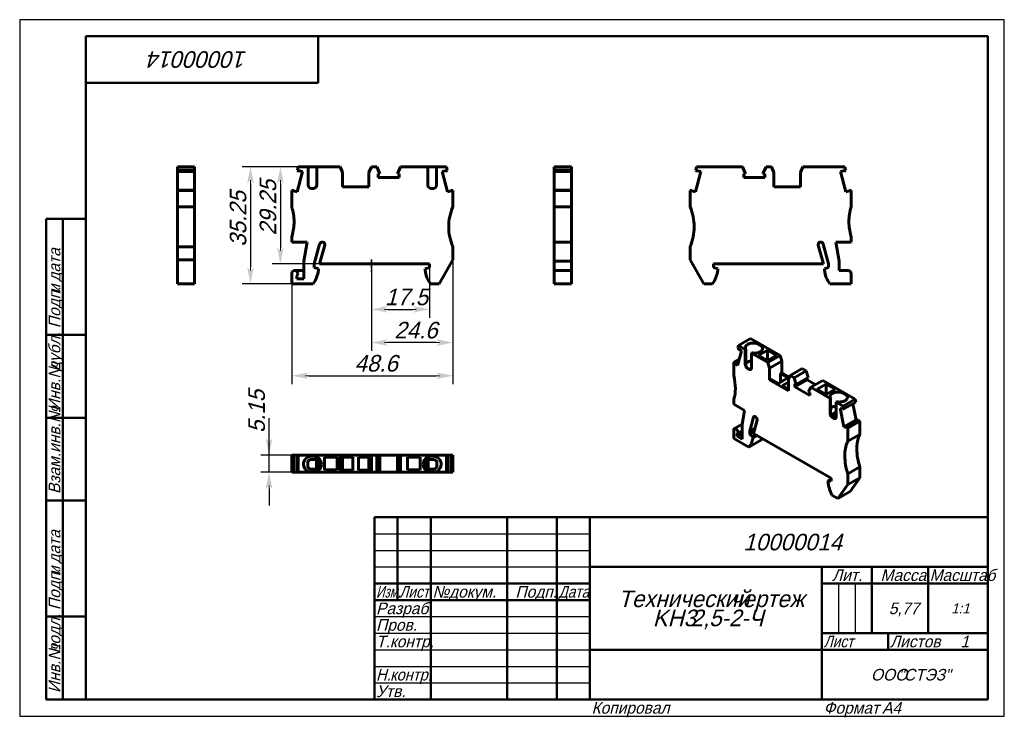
# Model space of a CAD drawing. Header units: millimetres. Extents: x 0 to 297, y 0 to 210.
import ezdxf

# ---------------------------------------------------------------- set-up
doc = ezdxf.new("R2010")
doc.units = ezdxf.units.MM
doc.linetypes.add('CENTER_per1_scale0.085039', pattern=[4.32, 2.7, -0.54, 0.54, -0.54])
doc.styles.add('TextStyle_1', font='T-FLEX Type A.TTF', dxfattribs={"oblique": 15, "height": 5})
doc.styles.add('TextStyle_2', font='T-FLEX Type A.TTF', dxfattribs={"oblique": 15, "height": 3.5})
doc.styles.add('TextStyle_3', font='T-FLEX Type A.TTF', dxfattribs={"width": 0.744064, "oblique": 15, "height": 3.5})
doc.styles.add('TextStyle_4', font='T-FLEX Type A.TTF', dxfattribs={"width": 0.883061, "oblique": 15, "height": 3.5})
doc.styles.add('TextStyle_5', font='T-FLEX Type A.TTF', dxfattribs={"width": 0.94413, "oblique": 15, "height": 3.5})
doc.styles.add('TextStyle_6', font='T-FLEX Type A.TTF', dxfattribs={"width": 0.98844, "oblique": 15, "height": 3.5})
doc.styles.add('TextStyle_7', font='T-FLEX Type A.TTF', dxfattribs={"oblique": 15, "height": 5})
doc.styles.add('TextStyle_8', font='T-FLEX Type A.TTF', dxfattribs={"oblique": 15, "height": 3})
doc.styles.add('TextStyle_9', font='T-FLEX Type A.TTF', dxfattribs={"oblique": 15, "height": 3.5})
doc.dimstyles.new('DIM_ST_1', dxfattribs={"dimtxt": 5, "dimasz": 5, "dimexe": 2.5, "dimexo": 0, "dimtad": 1, "dimrnd": 0.01, "dimdsep": 46, "dimtxsty": 'TextStyle_1', "dimblk": 'Arrow_3_C7_Status', "dimcen": 0.09, "dimclrd": 7, "dimclre": 7, "dimclrt": 7, "dimazin": 0, "dimtfac": 1, "dimtdec": 0, "dimtmove": 0, "dimatfit": 0, "dimldrblk": 'NONE', "dimfxl": 1, "dimtvp": 1, "dimtolj": 1, "dimarcsym": 0})
doc.dimstyles.new('DIM_ST_2', dxfattribs={"dimtxt": 5, "dimasz": 5, "dimexe": 2.5, "dimexo": 0, "dimtad": 1, "dimrnd": 0.01, "dimdsep": 46, "dimtxsty": 'TextStyle_1', "dimblk": 'Arrow_3_C7_Status', "dimcen": 0.09, "dimclrd": 7, "dimclre": 7, "dimclrt": 7, "dimazin": 0, "dimtfac": 1, "dimtdec": 0, "dimtmove": 0, "dimatfit": 0, "dimldrblk": 'NONE', "dimfxl": 1, "dimtvp": 1, "dimtolj": 1, "dimarcsym": 0})
doc.dimstyles.new('DIM_ST_3', dxfattribs={"dimtxt": 5, "dimasz": 5, "dimexe": 2.5, "dimexo": 0, "dimtad": 1, "dimrnd": 0.01, "dimdsep": 46, "dimtxsty": 'TextStyle_1', "dimblk": 'Arrow_3_C7_Status', "dimcen": 0.09, "dimclrd": 7, "dimclre": 7, "dimclrt": 7, "dimazin": 0, "dimtfac": 1, "dimtdec": 0, "dimtmove": 0, "dimatfit": 0, "dimldrblk": 'NONE', "dimfxl": 1, "dimtvp": 1, "dimtolj": 1, "dimarcsym": 0})
doc.dimstyles.new('DIM_ST_4', dxfattribs={"dimtxt": 5, "dimasz": 5, "dimexe": 2.5, "dimexo": 0, "dimtad": 1, "dimrnd": 0.01, "dimdsep": 46, "dimtxsty": 'TextStyle_1', "dimblk": 'Arrow_3_C7_Status', "dimcen": 0.09, "dimclrd": 7, "dimclre": 7, "dimclrt": 7, "dimazin": 0, "dimtfac": 1, "dimtdec": 0, "dimtmove": 0, "dimatfit": 0, "dimldrblk": 'NONE', "dimfxl": 1, "dimtvp": 1, "dimtolj": 1, "dimarcsym": 0})

# ---------------------------------------------------------------- blocks, each defined once
blk = doc.blocks.new('Arrow_3_C7_Status')
at = {"color": 7, "linetype": 'Continuous', "lineweight": 0}
blk.add_line((-1, 0), (-0.8, 0), dxfattribs=at)
at = {"color": 7}
blk.add_solid([(-1, -0.2), (0, 0), (-0.8, 0), (-1, 0.2)], dxfattribs=at)
blk = doc.blocks.new('*D5')
at = {"color": 7, "lineweight": -2}
for p, q in [((106.07, 137.74), (106.07, 110.15)), ((130.67, 137.56), (130.67, 110.15)), ((125.67, 112.65), (111.07, 112.65))]:
    blk.add_line(p, q, dxfattribs=at)
at = {"layer": 'Defpoints', "color": 0}
for p in [(106.07, 137.74), (130.67, 137.56), (106.07, 112.65)]:
    blk.add_point(p, dxfattribs=at)
at = {"color": 7, "lineweight": -2, "xscale": 5, "yscale": 5, "zscale": 5, "rotation": 180}
blk.add_blockref('Arrow_3_C7_Status', (106.07, 112.65), dxfattribs=at)
at = {"color": 7, "lineweight": -2, "xscale": 5, "yscale": 5, "zscale": 5}
blk.add_blockref('Arrow_3_C7_Status', (130.67, 112.65), dxfattribs=at)
blk = doc.blocks.new('_None')
blk = doc.blocks.new('*D6')
at = {"color": 7, "lineweight": -2}
for p, q in [((84.03, 165.61), (76.14, 165.61)), ((78.64, 160.61), (78.64, 141.36)), ((90.47, 136.36), (76.14, 136.36))]:
    blk.add_line(p, q, dxfattribs=at)
at = {"layer": 'Defpoints', "color": 0}
for p in [(84.03, 165.61), (78.64, 136.36), (90.47, 136.36)]:
    blk.add_point(p, dxfattribs=at)
at = {"color": 7, "lineweight": -2, "xscale": 5, "yscale": 5, "zscale": 5}
for p, rotation in [((78.64, 165.61), 89.99999999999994), ((78.64, 136.36), 269.9999999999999)]:
    blk.add_blockref('Arrow_3_C7_Status', p, dxfattribs=dict(at, rotation=rotation))
blk = doc.blocks.new('*D7')
at = {"color": 7, "lineweight": -2}
for p, q in [((89.59, 165.61), (67.11, 165.61)), ((69.61, 160.61), (69.61, 135.36)), ((82.07, 130.36), (67.11, 130.36))]:
    blk.add_line(p, q, dxfattribs=at)
at = {"layer": 'Defpoints', "color": 0}
for p in [(89.59, 165.61), (69.61, 130.36), (82.07, 130.36)]:
    blk.add_point(p, dxfattribs=at)
at = {"color": 7, "lineweight": -2, "xscale": 5, "yscale": 5, "zscale": 5}
for p, rotation in [((69.61, 165.61), 89.99999999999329), ((69.61, 130.36), 269.9999999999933)]:
    blk.add_blockref('Arrow_3_C7_Status', p, dxfattribs=dict(at, rotation=rotation))
blk = doc.blocks.new('*D8')
at = {"color": 7, "lineweight": -2}
for p, q in [((75.22, 78.7), (75.22, 89.84)), ((75.22, 83.7), (75.22, 88.7)), ((84.03, 78.7), (72.72, 78.7)), ((75.22, 73.55), (75.22, 78.7)), ((84.03, 73.55), (72.72, 73.55)), ((75.22, 68.55), (75.22, 63.55))]:
    blk.add_line(p, q, dxfattribs=at)
at = {"layer": 'Defpoints', "color": 0}
for p in [(75.22, 78.7), (84.03, 78.7), (84.03, 73.55)]:
    blk.add_point(p, dxfattribs=at)
at = {"color": 7, "lineweight": -2, "xscale": 5, "yscale": 5, "zscale": 5}
for p, rotation in [((75.22, 78.7), 270), ((75.22, 73.55), 90)]:
    blk.add_blockref('Arrow_3_C7_Status', p, dxfattribs=dict(at, rotation=rotation))
blk = doc.blocks.new('*D9')
at = {"color": 7, "lineweight": -2}
for p, q in [((123.57, 136.36), (123.57, 120.15)), ((106.07, 133.42), (106.07, 120.15)), ((111.07, 122.65), (118.57, 122.65))]:
    blk.add_line(p, q, dxfattribs=at)
at = {"layer": 'Defpoints', "color": 0}
for p in [(123.57, 136.36), (106.07, 133.42), (123.57, 122.65)]:
    blk.add_point(p, dxfattribs=at)
at = {"color": 7, "lineweight": -2, "xscale": 5, "yscale": 5, "zscale": 5, "rotation": 180}
blk.add_blockref('Arrow_3_C7_Status', (106.07, 122.65), dxfattribs=at)
at = {"color": 7, "lineweight": -2, "xscale": 5, "yscale": 5, "zscale": 5}
blk.add_blockref('Arrow_3_C7_Status', (123.57, 122.65), dxfattribs=at)
blk = doc.blocks.new('*D10')
at = {"color": 7, "lineweight": -2}
for p, q in [((130.67, 137.56), (130.67, 100.15)), ((82.07, 130.36), (82.07, 100.15)), ((87.07, 102.65), (125.67, 102.65))]:
    blk.add_line(p, q, dxfattribs=at)
at = {"layer": 'Defpoints', "color": 0}
for p in [(130.67, 137.56), (82.07, 130.36), (130.67, 102.65)]:
    blk.add_point(p, dxfattribs=at)
at = {"color": 7, "lineweight": -2, "xscale": 5, "yscale": 5, "zscale": 5}
for p, rotation in [((82.07, 102.65), 180), ((130.67, 102.65), 360)]:
    blk.add_blockref('Arrow_3_C7_Status', p, dxfattribs=dict(at, rotation=rotation))
blk = doc.blocks.new('_FR1Страница_1')
at = {"color": 7, "linetype": 'Continuous', "lineweight": 25}
for p, q in [((0, 210), (0, 0)), ((297, 210), (0, 210)), ((297, 0), (297, 210)), ((107, 55), (172, 55)), ((107, 50), (172, 50)), ((107, 45), (172, 45)), ((247, 40), (247, 25)), ((252, 40), (252, 25)), ((107, 30), (172, 30)), ((107, 25), (172, 25)), ((107, 20), (172, 20)), ((242, 20), (292, 20)), ((262, 20), (262, 20)), ((107, 15), (172, 15)), ((107, 10), (172, 10)), ((0, 0), (297, 0))]:
    blk.add_line(p, q, dxfattribs=at)
at = {"color": 7, "linetype": 'Continuous', "lineweight": 50}
for p, q in [((20, 5), (20, 205)), ((20, 205), (292, 205)), ((90, 191), (90, 205)), ((292, 205), (292, 5)), ((20, 191), (90, 191)), ((8, 5), (8, 150)), ((8, 150), (20, 150)), ((13, 150), (13, 5)), ((8, 115), (20, 115)), ((8, 90), (20, 90)), ((20, 65), (8, 65)), ((107, 5), (107, 60)), ((107, 60), (292, 60)), ((114, 60), (114, 35)), ((124, 60), (124, 5)), ((147, 60), (147, 5)), ((162, 60), (162, 5)), ((172, 60), (172, 5)), ((172, 45), (292, 45)), ((242, 45), (242, 5)), ((257, 45), (257, 25)), ((274, 45), (274, 25)), ((107, 40), (172, 40)), ((242, 40), (292, 40)), ((107, 35), (172, 35)), ((8, 30), (20, 30)), ((242, 25), (292, 25)), ((262, 25), (262, 20)), ((172, 20), (292, 20)), ((20, 5), (8, 5)), ((292, 5), (20, 5))]:
    blk.add_line(p, q, dxfattribs=at)
at = {"color": 7, "oblique": 15}
for s, height, rotation, style, p in [('10000014', 5, 180, 'TextStyle_7', (68.7, 200.5)), ('дата', 3.5, 90, 'TextStyle_2', (12.25, 131.01)), ('Подп.', 3.5, 90, 'TextStyle_2', (12.25, 117)), ('и', 3.5, 90, 'TextStyle_2', (12.25, 127.51)), ('дубл.', 3.5, 90, 'TextStyle_2', (12.25, 104.01)), ('Инв.№', 3.5, 90, 'TextStyle_2', (12.25, 92)), ('Взам.инв.№', 3.5, 90, 'TextStyle_2', (12.25, 67)), ('дата', 3.5, 90, 'TextStyle_2', (12.25, 46.01)), ('Подп.', 3.5, 90, 'TextStyle_2', (12.25, 32)), ('и', 3.5, 90, 'TextStyle_2', (12.25, 42.51)), ('подл.', 3.5, 90, 'TextStyle_2', (12.25, 19.01)), ('Инв.№', 3.5, 90, 'TextStyle_2', (12.25, 7))]:
    blk.add_text(s, height=height, rotation=rotation, dxfattribs=dict(at, style=style)).set_placement(p)
for s, height, style, p in [('10000014', 5, 'TextStyle_7', (218.3, 50)), ('Лит.', 3.5, 'TextStyle_2', (245.03, 40.76)), ('Масса', 3.5, 'TextStyle_2', (259.65, 40.76)), ('№', 3.5, 'TextStyle_2', (124.5, 35.75)), ('Подп.', 3.5, 'TextStyle_2', (149.53, 35.75)), ('докум.', 3.5, 'TextStyle_2', (129.5, 35.75)), ('Технический', 5, 'TextStyle_7', (180.55, 32.88)), ('чертеж', 5, 'TextStyle_7', (214.51, 32.88)), ('Разраб.', 3.5, 'TextStyle_2', (107.5, 30.75)), ('5,77', 3.5, 'TextStyle_2', (262.16, 30.75)), ('1:1', 3, 'TextStyle_8', (280.99, 31)), ('KH3', 5, 'TextStyle_7', (190.97, 27.12)), ('2,5-2-Ч', 5, 'TextStyle_7', (202.4, 27.12)), ('Пров.', 3.5, 'TextStyle_2', (107.5, 25.75)), ('Т.контр.', 3.5, 'TextStyle_2', (107.5, 20.75)), ('Листов', 3.5, 'TextStyle_2', (262.5, 20.75)), ('1', 3.5, 'TextStyle_9', (283.78, 20.75)), ('ООО', 3.5, 'TextStyle_2', (256.78, 10.75)), ('"СТЭЗ"', 3.5, 'TextStyle_2', (265.03, 10.75)), ('Утв.', 3.5, 'TextStyle_2', (107.5, 5.75)), ('Копировал', 3.5, 'TextStyle_2', (172.5, 0.75)), ('Формат', 3.5, 'TextStyle_2', (242.5, 0.75)), ('A4', 3.5, 'TextStyle_2', (260.12, 0.75))]:
    blk.add_text(s, height=height, dxfattribs=dict(at, style=style)).set_placement(p)
for s, style, width, p in [('Масштаб', 'TextStyle_6', 0.98844, (274.5, 40.76)), ('Изм.', 'TextStyle_3', 0.744064, (107.5, 35.75)), ('Лист', 'TextStyle_4', 0.883061, (114.5, 35.75)), ('Дата', 'TextStyle_4', 0.883061, (162.5, 35.75)), ('Лист', 'TextStyle_4', 0.883061, (242.5, 20.75)), ('Н.', 'TextStyle_5', 0.94413, (107.5, 10.75)), ('контр.', 'TextStyle_5', 0.94413, (111.75, 10.75))]:
    blk.add_text(s, height=3.5, dxfattribs=dict(at, style=style, width=width)).set_placement(p)
blk = doc.blocks.new('Страница_1')
at = {"color": 7, "linetype": 'Continuous', "lineweight": 60}
for p, q in [((52.779, 165.607), (47.629, 165.607)), ((47.629, 165.607), (47.629, 164.645)), ((52.779, 164.645), (47.629, 164.645)), ((47.629, 164.212), (47.629, 164.645)), ((52.779, 164.212), (47.629, 164.212)), ((47.629, 164.198), (47.629, 164.21)), ((47.629, 164.198), (52.779, 164.198)), ((47.629, 158.63), (47.629, 164.198)), ((52.779, 164.645), (52.779, 165.607)), ((52.779, 164.212), (52.779, 164.645)), ((52.779, 164.198), (52.779, 164.21)), ((52.779, 158.63), (52.779, 164.198)), ((83.667, 158.089), (85.304, 164.198)), ((84.026, 165.607), (83.768, 164.645)), ((84.2, 164.212), (83.768, 164.645)), ((86.99, 165.607), (84.026, 165.607)), ((84.2, 164.212), (84.271, 164.475)), ((84.271, 164.475), (85.304, 164.198)), ((86.99, 160.107), (86.99, 165.607)), ((86.992, 165.607), (87.99, 165.607)), ((87.99, 165.607), (88.59, 165.607)), ((89.588, 165.607), (88.59, 165.607)), ((89.59, 165.607), (89.59, 160.107)), ((96.647, 165.607), (89.59, 165.607)), ((97.365, 163.907), (96.647, 165.607)), ((97.365, 163.907), (97.365, 159.607)), ((106.084, 165.607), (105.365, 163.907)), ((105.365, 163.907), (105.365, 159.607)), ((107.756, 165.607), (106.084, 165.607)), ((107.756, 165.607), (108.681, 163.502)), ((108.153, 163.502), (108.681, 163.502)), ((108.153, 162.432), (108.153, 163.502)), ((113.95, 163.502), (114.875, 165.607)), ((113.95, 163.502), (114.478, 163.502)), ((114.478, 163.502), (114.478, 162.432)), ((114.875, 165.607), (123.14, 165.607)), ((123.14, 165.607), (123.14, 160.107)), ((123.142, 165.607), (124.14, 165.607)), ((124.74, 165.607), (124.14, 165.607)), ((125.738, 165.607), (124.74, 165.607)), ((125.74, 165.607), (128.705, 165.607)), ((125.74, 160.107), (125.74, 165.607)), ((127.426, 164.198), (128.46, 164.475)), ((129.063, 158.089), (127.426, 164.198)), ((128.46, 164.475), (128.53, 164.212)), ((128.53, 164.212), (128.963, 164.645)), ((128.705, 165.607), (128.963, 164.645)), ((161.258, 165.607), (161.258, 164.645)), ((161.258, 165.607), (166.408, 165.607)), ((161.258, 164.645), (166.408, 164.645)), ((161.258, 164.645), (161.258, 164.212)), ((161.258, 164.212), (166.408, 164.212)), ((161.258, 164.21), (161.258, 164.198)), ((161.258, 164.198), (161.258, 158.63)), ((166.408, 164.198), (161.258, 164.198)), ((166.408, 165.607), (166.408, 164.645)), ((166.408, 164.212), (166.408, 164.645)), ((166.408, 164.21), (166.408, 164.198)), ((166.408, 158.63), (166.408, 164.198)), ((203.818, 158.089), (205.455, 164.198)), ((203.918, 164.645), (204.176, 165.607)), ((204.351, 164.212), (203.918, 164.645)), ((204.176, 165.607), (218.006, 165.607)), ((204.422, 164.475), (204.351, 164.212)), ((205.455, 164.198), (204.422, 164.475)), ((218.006, 165.607), (218.932, 163.502)), ((218.932, 163.502), (218.404, 163.502)), ((218.404, 163.502), (218.404, 162.432)), ((224.201, 163.502), (225.126, 165.607)), ((224.729, 163.502), (224.201, 163.502)), ((224.729, 162.432), (224.729, 163.502)), ((225.126, 165.607), (226.798, 165.607)), ((226.798, 165.607), (227.516, 163.907)), ((227.516, 163.907), (227.516, 159.607)), ((235.516, 163.907), (236.235, 165.607)), ((235.516, 159.607), (235.516, 163.907)), ((236.235, 165.607), (248.856, 165.607)), ((248.611, 164.475), (247.577, 164.198)), ((247.577, 164.198), (249.214, 158.089)), ((248.681, 164.212), (248.611, 164.475)), ((249.114, 164.645), (248.681, 164.212)), ((248.856, 165.607), (249.114, 164.645)), ((114.478, 162.432), (108.153, 162.432)), ((218.404, 162.432), (224.729, 162.432)), ((47.629, 158.628), (47.629, 158.457)), ((52.779, 158.628), (47.629, 158.628)), ((47.629, 158.457), (47.629, 153.557)), ((52.779, 158.457), (47.629, 158.457)), ((52.779, 158.457), (52.779, 158.628)), ((52.779, 153.557), (52.779, 158.457)), ((82.704, 158.628), (82.065, 158.457)), ((82.065, 153.557), (82.065, 158.457)), ((82.634, 158.365), (82.704, 158.628)), ((83.667, 158.089), (82.634, 158.365)), ((88.59, 159.107), (87.99, 159.107)), ((105.365, 159.607), (97.365, 159.607)), ((124.14, 159.107), (124.74, 159.107)), ((130.097, 158.365), (129.063, 158.089)), ((130.027, 158.628), (130.097, 158.365)), ((130.027, 158.628), (130.665, 158.457)), ((130.665, 158.457), (130.665, 153.557)), ((161.258, 158.628), (166.408, 158.628)), ((161.258, 158.628), (161.258, 158.457)), ((161.258, 158.457), (161.258, 153.557)), ((161.258, 158.457), (166.408, 158.457)), ((166.408, 158.628), (166.408, 158.457)), ((166.408, 153.557), (166.408, 158.457)), ((202.216, 158.457), (202.855, 158.628)), ((202.216, 153.557), (202.216, 158.457)), ((202.855, 158.628), (202.785, 158.365)), ((202.785, 158.365), (203.818, 158.089)), ((227.516, 159.607), (235.516, 159.607)), ((249.214, 158.089), (250.248, 158.365)), ((250.177, 158.628), (250.816, 158.457)), ((250.248, 158.365), (250.177, 158.628)), ((250.816, 158.457), (250.816, 153.557)), ((47.629, 153.557), (52.779, 153.557)), ((47.629, 153.557), (47.629, 147.557)), ((52.779, 153.557), (52.779, 147.557)), ((161.258, 153.557), (166.408, 153.557)), ((161.258, 149.057), (161.258, 153.557)), ((166.408, 149.057), (166.408, 153.557)), ((161.258, 144.824), (161.258, 149.057)), ((166.408, 144.824), (166.408, 149.057)), ((47.629, 147.557), (47.629, 141.557)), ((52.779, 147.557), (52.779, 141.557)), ((82.065, 142.957), (82.065, 144.26)), ((86.677, 142.957), (82.065, 142.957)), ((85.665, 137.219), (86.677, 142.957)), ((161.258, 144.824), (161.258, 144.26)), ((161.258, 144.26), (161.258, 142.957)), ((161.258, 142.957), (166.408, 142.957)), ((161.258, 142.957), (161.258, 137.219)), ((166.408, 144.824), (166.408, 144.26)), ((166.408, 142.957), (166.408, 144.26)), ((166.408, 137.219), (166.408, 142.957)), ((246.204, 142.957), (247.216, 137.219)), ((250.816, 142.957), (246.204, 142.957)), ((250.816, 144.26), (250.816, 142.957)), ((47.629, 141.557), (47.629, 137.557)), ((47.629, 141.557), (52.779, 141.557)), ((52.779, 137.557), (52.779, 141.557)), ((88.865, 136.357), (90.475, 142.364)), ((90.465, 136.357), (91.994, 142.061)), ((130.665, 141.557), (130.665, 137.557)), ((202.216, 137.557), (202.216, 141.557)), ((240.888, 142.061), (242.416, 136.357)), ((244.016, 136.357), (242.407, 142.364)), ((47.629, 137.557), (47.629, 130.357)), ((52.779, 137.557), (47.629, 137.557)), ((52.779, 130.357), (52.779, 137.557)), ((85.665, 131.857), (85.665, 137.219)), ((130.665, 137.557), (126.522, 130.357)), ((161.258, 137.219), (166.408, 137.219)), ((161.258, 137.219), (161.258, 134.357)), ((166.408, 134.359), (166.408, 137.219)), ((206.36, 130.357), (202.216, 137.557)), ((247.216, 137.219), (247.216, 134.357)), ((82.966, 134.357), (85.665, 134.357)), ((88.865, 136.357), (88.865, 135.257)), ((88.865, 135.257), (90.165, 134.909)), ((90.165, 134.909), (90.165, 134.457)), ((123.565, 136.357), (90.465, 136.357)), ((122.265, 134.909), (123.565, 135.257)), ((122.265, 134.457), (122.265, 134.909)), ((123.565, 135.257), (123.565, 136.357)), ((161.258, 134.357), (162.258, 134.357)), ((161.258, 134.357), (161.258, 133.457)), ((166.408, 134.357), (162.259, 134.357)), ((166.408, 134.357), (166.408, 133.457)), ((209.316, 136.357), (209.316, 135.257)), ((242.416, 136.357), (209.316, 136.357)), ((209.316, 135.257), (210.616, 134.909)), ((210.616, 134.909), (210.616, 134.457)), ((242.716, 134.909), (244.016, 135.257)), ((242.716, 134.457), (242.716, 134.909)), ((244.016, 135.257), (244.016, 136.357)), ((247.216, 134.357), (249.916, 134.357)), ((82.065, 130.357), (82.065, 133.457)), ((83.565, 132.787), (83.565, 131.857)), ((83.565, 131.857), (85.665, 131.857)), ((161.258, 133.457), (161.258, 130.357)), ((166.408, 130.357), (166.408, 133.457)), ((250.816, 133.457), (250.816, 130.357)), ((52.779, 130.357), (47.629, 130.357)), ((88.507, 130.357), (82.065, 130.357)), ((126.522, 130.357), (123.924, 130.357)), ((161.258, 130.357), (166.408, 130.357)), ((208.957, 130.357), (206.36, 130.357)), ((250.816, 130.357), (244.375, 130.357)), ((220.425, 113.851), (216.783, 111.749)), ((229.349, 108.699), (220.425, 113.851)), ((216.53, 105.756), (217.687, 110.076)), ((216.783, 111.749), (216.601, 111.068)), ((216.907, 110.538), (216.601, 111.068)), ((218.88, 110.538), (216.783, 111.749)), ((216.907, 110.538), (216.957, 110.724)), ((217.064, 110.629), (216.907, 110.538)), ((216.957, 110.724), (217.687, 110.076)), ((218.88, 110.538), (219.034, 110.627)), ((218.88, 106.048), (218.88, 110.538)), ((219.034, 106.137), (219.034, 110.627)), ((225.58, 110.344), (222.892, 108.793)), ((222.981, 112.09), (223.405, 111.845)), ((225.58, 110.344), (225.58, 107.242)), ((228.267, 108.793), (225.58, 110.344)), ((217.04, 107.659), (215.397, 106.711)), ((215.799, 106.404), (216.869, 107.022)), ((216.919, 107.208), (215.849, 106.59)), ((220.718, 109.477), (220.872, 109.566)), ((220.718, 109.477), (220.718, 104.986)), ((225.708, 106.596), (220.718, 109.477)), ((222.892, 108.793), (225.58, 107.242)), ((225.58, 107.242), (228.267, 108.793)), ((229.349, 108.699), (225.708, 106.596)), ((226.216, 104.915), (229.857, 107.017)), ((229.857, 107.017), (229.349, 108.699)), ((229.857, 103.506), (229.857, 107.017)), ((215.849, 106.59), (215.397, 106.711)), ((215.397, 102.71), (215.397, 106.711)), ((215.799, 106.404), (215.849, 106.59)), ((216.53, 105.756), (215.799, 106.404)), ((220.011, 104.578), (219.587, 104.823)), ((226.216, 104.915), (225.708, 106.596)), ((226.216, 104.915), (226.216, 101.404)), ((236.022, 104.846), (232.381, 102.743)), ((237.205, 104.163), (233.563, 102.061)), ((237.205, 104.163), (236.022, 104.846)), ((237.859, 102.067), (237.205, 104.163)), ((226.216, 101.404), (226.622, 101.638)), ((231.873, 98.138), (226.216, 101.404)), ((226.622, 101.638), (228.85, 100.352)), ((228.85, 100.352), (231.678, 101.985)), ((229.451, 103.271), (229.857, 103.506)), ((231.678, 101.985), (229.451, 103.271)), ((229.451, 103.271), (229.451, 100.699)), ((232.127, 102.196), (229.857, 103.506)), ((232.381, 102.743), (231.873, 101.649)), ((231.873, 101.649), (231.873, 98.138)), ((233.563, 102.061), (232.381, 102.743)), ((233.563, 102.061), (234.217, 99.964)), ((233.844, 99.306), (237.485, 101.409)), ((237.859, 102.067), (234.217, 99.964)), ((237.485, 101.409), (237.485, 101.851)), ((239.994, 99.961), (237.485, 101.409)), ((242.239, 101.257), (238.597, 99.154)), ((252.018, 95.611), (242.239, 101.257)), ((231.873, 100.71), (230.052, 99.658)), ((230.052, 99.658), (231.873, 98.607)), ((233.844, 100.18), (234.217, 99.964)), ((233.844, 99.306), (233.844, 100.18)), ((238.316, 96.724), (233.844, 99.306)), ((237.943, 97.813), (238.597, 99.154)), ((238.597, 99.154), (244.442, 95.78)), ((243.257, 100.138), (240.57, 98.587)), ((240.57, 98.587), (243.257, 97.035)), ((243.257, 100.138), (243.257, 97.036)), ((245.944, 98.587), (243.257, 100.138)), ((243.257, 97.035), (245.944, 98.587)), ((215.397, 94.055), (215.397, 95.119)), ((237.943, 97.813), (238.316, 97.598)), ((238.316, 97.598), (238.316, 96.724)), ((244.442, 95.78), (244.596, 95.869)), ((244.442, 95.78), (244.442, 91.289)), ((244.596, 95.869), (244.596, 91.378)), ((252.018, 95.611), (248.376, 93.508)), ((248.967, 97.086), (248.543, 97.331)), ((252.2, 94.719), (252.018, 95.611)), ((218.658, 92.172), (215.397, 94.055)), ((217.943, 87.9), (218.658, 92.172)), ((246.28, 94.719), (246.434, 94.808)), ((246.28, 94.719), (248.376, 93.508)), ((246.28, 90.228), (246.28, 94.719)), ((247.472, 92.88), (248.203, 92.684)), ((248.63, 87.223), (247.472, 92.88)), ((248.203, 92.684), (248.253, 92.44)), ((248.253, 92.44), (248.559, 92.617)), ((248.376, 93.508), (248.559, 92.617)), ((252.2, 94.719), (248.559, 92.617)), ((252.271, 89.325), (251.277, 94.186)), ((220.205, 85.89), (221.344, 90.138)), ((221.337, 85.237), (222.418, 89.27)), ((244.67, 90.812), (246.28, 91.742)), ((244.697, 90.715), (244.724, 90.693)), ((246.28, 90.89), (245.019, 90.162)), ((245.149, 90.065), (245.573, 89.82)), ((246.266, 90.077), (245.716, 89.759)), ((248.63, 87.223), (252.271, 89.325)), ((252.952, 89.373), (249.311, 87.271)), ((252.68, 89.216), (252.271, 89.325)), ((253.404, 88.972), (252.952, 89.373)), ((215.397, 83.767), (215.397, 86.299)), ((217.975, 88.091), (215.584, 86.711)), ((217.943, 83.522), (217.943, 87.9)), ((220.205, 85.89), (221.751, 86.783)), ((249.361, 87.027), (248.63, 87.223)), ((249.311, 87.271), (249.361, 87.027)), ((249.311, 87.271), (249.763, 86.87)), ((253.404, 88.972), (249.763, 86.87)), ((249.763, 86.87), (249.763, 82.869)), ((253.404, 84.972), (253.404, 88.972)), ((219.952, 81.138), (215.397, 83.767)), ((216.458, 84.38), (217.943, 85.237)), ((216.458, 85.138), (216.458, 84.38)), ((216.458, 84.38), (217.943, 83.522)), ((216.484, 85.152), (217.943, 85.994)), ((223.593, 83.24), (219.952, 81.138)), ((220.205, 85.89), (220.205, 84.992)), ((220.205, 84.992), (221.466, 85.72)), ((220.205, 84.992), (221.125, 84.177)), ((221.125, 84.177), (222.149, 84.768)), ((221.125, 83.808), (222.468, 84.584)), ((221.125, 84.177), (221.125, 83.808)), ((244.742, 71.724), (221.337, 85.237)), ((249.763, 82.869), (253.404, 84.972)), ((82.704, 78.7), (82.065, 78.7)), ((82.065, 78.7), (82.065, 73.55)), ((82.704, 78.7), (82.704, 73.55)), ((83.667, 78.7), (82.706, 78.7)), ((83.766, 78.7), (83.667, 78.7)), ((83.667, 73.55), (83.667, 78.7)), ((84.026, 78.7), (83.768, 78.7)), ((83.768, 78.7), (83.768, 73.55)), ((96.647, 78.7), (84.026, 78.7)), ((84.026, 78.7), (84.026, 73.55)), ((87.865, 77.4), (87.99, 77.4)), ((87.99, 78.35), (88.59, 78.35)), ((87.99, 77.4), (88.59, 77.4)), ((88.59, 77.4), (90.14, 77.4)), ((89.515, 77.4), (89.515, 74.5)), ((90.278, 77.656), (90.14, 77.552)), ((90.14, 74.347), (90.14, 77.552)), ((95.765, 78.05), (91.965, 78.05)), ((91.965, 78.05), (91.965, 74.25)), ((95.765, 74.25), (95.765, 78.05)), ((96.647, 78.7), (96.647, 73.55)), ((97.365, 78.7), (96.647, 78.7)), ((97.365, 73.55), (97.365, 78.7)), ((105.365, 78.7), (97.365, 78.7)), ((100.515, 78.125), (97.365, 78.125)), ((100.515, 74.125), (100.515, 78.125)), ((102.215, 78.125), (102.215, 74.125)), ((105.365, 78.125), (102.215, 78.125)), ((105.365, 73.55), (105.365, 78.7)), ((106.084, 78.7), (105.365, 78.7)), ((106.084, 78.7), (106.084, 73.55)), ((107.756, 78.7), (106.084, 78.7)), ((107.756, 78.7), (107.756, 73.55)), ((108.681, 78.7), (107.756, 78.7)), ((108.681, 78.7), (108.681, 73.55)), ((113.948, 78.7), (108.683, 78.7)), ((113.95, 78.7), (113.95, 73.55)), ((114.875, 78.7), (113.95, 78.7)), ((128.705, 78.7), (114.875, 78.7)), ((114.875, 78.7), (114.875, 73.55)), ((120.765, 78.05), (116.965, 78.05)), ((116.965, 78.05), (116.965, 74.25)), ((120.765, 74.25), (120.765, 78.05)), ((122.453, 77.656), (122.59, 77.552)), ((122.59, 74.347), (122.59, 77.552)), ((124.14, 77.4), (122.59, 77.4)), ((123.215, 77.4), (123.215, 74.5)), ((124.74, 78.35), (124.14, 78.35)), ((124.74, 77.4), (124.14, 77.4)), ((124.865, 77.4), (124.74, 77.4)), ((128.705, 78.7), (128.705, 73.55)), ((128.963, 78.7), (128.705, 78.7)), ((128.963, 78.7), (128.963, 73.55)), ((129.063, 78.7), (128.965, 78.7)), ((130.025, 78.7), (129.063, 78.7)), ((129.063, 73.55), (129.063, 78.7)), ((130.027, 78.7), (130.027, 73.55)), ((130.665, 78.7), (130.027, 78.7)), ((130.665, 78.7), (130.665, 73.55)), ((86.865, 75.95), (86.865, 76.4)), ((86.865, 75.5), (86.865, 75.95)), ((87.99, 74.5), (87.865, 74.5)), ((87.99, 74.5), (88.59, 74.5)), ((90.14, 74.5), (88.59, 74.5)), ((90.278, 74.243), (90.14, 74.347)), ((122.453, 74.243), (122.59, 74.347)), ((122.59, 74.5), (124.14, 74.5)), ((124.74, 74.5), (124.14, 74.5)), ((124.74, 74.5), (124.865, 74.5)), ((125.865, 75.95), (125.865, 76.4)), ((125.865, 75.5), (125.865, 75.95)), ((249.763, 73.071), (253.404, 75.174)), ((253.404, 71.908), (253.404, 75.174)), ((82.704, 73.55), (82.065, 73.55)), ((83.667, 73.55), (82.706, 73.55)), ((83.667, 73.55), (83.766, 73.55)), ((84.026, 73.55), (83.768, 73.55)), ((86.99, 73.55), (84.026, 73.55)), ((86.99, 73.55), (86.99, 73.768)), ((86.99, 73.55), (87.99, 73.55)), ((88.59, 73.55), (87.99, 73.55)), ((88.59, 73.55), (89.583, 73.55)), ((89.583, 73.55), (89.59, 73.55)), ((89.59, 73.55), (89.59, 73.768)), ((96.647, 73.55), (89.59, 73.55)), ((91.965, 74.25), (95.765, 74.25)), ((97.365, 73.55), (96.647, 73.55)), ((97.365, 74.125), (100.515, 74.125)), ((105.365, 73.55), (97.365, 73.55)), ((102.215, 74.125), (105.365, 74.125)), ((106.084, 73.55), (105.365, 73.55)), ((107.756, 73.55), (106.084, 73.55)), ((107.756, 73.55), (108.681, 73.55)), ((113.948, 73.55), (108.683, 73.55)), ((113.95, 73.55), (114.875, 73.55)), ((114.875, 73.55), (123.14, 73.55)), ((116.965, 74.25), (120.765, 74.25)), ((123.14, 73.55), (123.14, 73.768)), ((123.148, 73.55), (123.14, 73.55)), ((124.14, 73.55), (123.148, 73.55)), ((124.14, 73.55), (124.74, 73.55)), ((125.74, 73.55), (124.74, 73.55)), ((125.74, 73.55), (125.74, 73.768)), ((125.74, 73.55), (128.705, 73.55)), ((128.705, 73.55), (128.963, 73.55)), ((129.063, 73.55), (128.965, 73.55)), ((130.025, 73.55), (129.063, 73.55)), ((130.027, 73.55), (130.665, 73.55)), ((243.823, 71.072), (244.742, 71.603)), ((244.742, 70.826), (244.742, 71.724)), ((249.763, 73.071), (249.763, 69.805)), ((253.404, 71.908), (249.763, 69.805)), ((250.474, 67.721), (253.404, 71.908)), ((243.823, 71.072), (244.742, 70.826)), ((243.823, 70.703), (243.823, 71.072)), ((249.763, 69.805), (246.833, 65.618)), ((246.833, 65.618), (244.996, 66.679)), ((250.474, 67.721), (246.833, 65.618))]:
    blk.add_line(p, q, dxfattribs=at)
at = {"color": 7, "linetype": 'CENTER_per1_scale0.085039', "lineweight": 25}
blk.add_line((106.065, 137.742), (106.065, 133.422), dxfattribs=at)
blk.add_line((106.065, 137.742), (106.065, 133.422), dxfattribs=at)
at = {"color": 7, "lineweight": 60, "flags": 128}
for points in [[(219.034, 110.627), (218.99, 110.702), (218.953, 110.778), (218.925, 110.856), (218.903, 110.934), (218.89, 111.012), (218.884, 111.091), (218.886, 111.17), (218.896, 111.249), (218.914, 111.328), (218.939, 111.405), (218.972, 111.482), (219.013, 111.558), (219.06, 111.632), (219.116, 111.704), (219.178, 111.774), (219.247, 111.843), (219.323, 111.908), (219.405, 111.972), (219.493, 112.032), (219.587, 112.09)], [(219.587, 112.09), (219.685, 112.143), (219.787, 112.193), (219.895, 112.24), (220.007, 112.283), (220.123, 112.323), (220.243, 112.358), (220.365, 112.39), (220.491, 112.418), (220.619, 112.441), (220.75, 112.461), (220.882, 112.476), (221.015, 112.487), (221.149, 112.493), (221.284, 112.495), (221.418, 112.493), (221.553, 112.487), (221.686, 112.476), (221.818, 112.461), (221.948, 112.441), (222.076, 112.418), (222.202, 112.39), (222.325, 112.358), (222.445, 112.323), (222.561, 112.283), (222.673, 112.24), (222.78, 112.193), (222.883, 112.143), (222.981, 112.09)], [(223.405, 109.885), (223.498, 109.942), (223.584, 110.001), (223.665, 110.063), (223.74, 110.128), (223.809, 110.195), (223.87, 110.264), (223.925, 110.335), (223.973, 110.407), (224.014, 110.481), (224.048, 110.557), (224.074, 110.633), (224.093, 110.71), (224.104, 110.787), (224.108, 110.865), (224.104, 110.943), (224.093, 111.02), (224.074, 111.097), (224.048, 111.173), (224.014, 111.248), (223.973, 111.323), (223.925, 111.395), (223.87, 111.466), (223.809, 111.535), (223.74, 111.602), (223.665, 111.667), (223.584, 111.729), (223.498, 111.788), (223.405, 111.845)], [(219.587, 106.782), (219.685, 106.836), (219.787, 106.886), (219.895, 106.933), (220.007, 106.976), (220.123, 107.015), (220.243, 107.051), (220.365, 107.083), (220.491, 107.11), (220.619, 107.134), (220.718, 107.149)], [(220.872, 109.566), (221.002, 109.541), (221.134, 109.519), (221.268, 109.503), (221.403, 109.49), (221.539, 109.483), (221.676, 109.479), (221.813, 109.481), (221.95, 109.486), (222.085, 109.496), (222.22, 109.511), (222.353, 109.53), (222.484, 109.554), (222.612, 109.581), (222.737, 109.613), (222.859, 109.649), (222.977, 109.689), (223.091, 109.733), (223.201, 109.78), (223.306, 109.831), (223.405, 109.885)], [(218.88, 106.048), (218.882, 105.982), (218.888, 105.915), (218.899, 105.846), (218.914, 105.775), (218.933, 105.704), (218.957, 105.632), (218.984, 105.561), (219.015, 105.49), (219.049, 105.419), (219.087, 105.351), (219.128, 105.284), (219.171, 105.219), (219.217, 105.156), (219.266, 105.097), (219.316, 105.041), (219.368, 104.989), (219.422, 104.941), (219.476, 104.897), (219.531, 104.857), (219.587, 104.823)], [(219.034, 106.284), (219.067, 106.333), (219.122, 106.404), (219.183, 106.473), (219.252, 106.54), (219.326, 106.604), (219.407, 106.667), (219.494, 106.726), (219.587, 106.782)], [(219.034, 106.137), (219.035, 106.081), (219.037, 106.024), (219.042, 105.964), (219.048, 105.903), (219.055, 105.84), (219.065, 105.777), (219.079, 105.7), (219.095, 105.623), (219.114, 105.546), (219.137, 105.469), (219.162, 105.394), (219.19, 105.321), (219.222, 105.25), (219.257, 105.182), (219.295, 105.117), (219.336, 105.056), (219.373, 105.008), (219.412, 104.964), (219.453, 104.923), (219.496, 104.885), (219.541, 104.852), (219.587, 104.823)], [(220.011, 104.578), (220.062, 104.55), (220.113, 104.527), (220.163, 104.509), (220.213, 104.495), (220.262, 104.486), (220.309, 104.482), (220.354, 104.482), (220.398, 104.488), (220.44, 104.498), (220.48, 104.512), (220.517, 104.532), (220.551, 104.556), (220.583, 104.584), (220.611, 104.616), (220.637, 104.653), (220.659, 104.693), (220.678, 104.738), (220.693, 104.785), (220.705, 104.836), (220.713, 104.89)], [(244.596, 95.869), (244.552, 95.944), (244.515, 96.02), (244.486, 96.097), (244.465, 96.176), (244.452, 96.254), (244.446, 96.333), (244.448, 96.412), (244.458, 96.491), (244.476, 96.569), (244.501, 96.647), (244.534, 96.724), (244.574, 96.799), (244.622, 96.873), (244.678, 96.946), (244.74, 97.016), (244.809, 97.084), (244.884, 97.15), (244.966, 97.214), (245.055, 97.274), (245.149, 97.331)], [(245.149, 97.331), (245.247, 97.385), (245.349, 97.435), (245.457, 97.482), (245.569, 97.525), (245.685, 97.564), (245.804, 97.6), (245.927, 97.632), (246.053, 97.66), (246.181, 97.683), (246.312, 97.703), (246.444, 97.718), (246.577, 97.729), (246.711, 97.735), (246.846, 97.737), (246.98, 97.735), (247.114, 97.729), (247.248, 97.718), (247.38, 97.703), (247.51, 97.683), (247.638, 97.66), (247.764, 97.632), (247.887, 97.6), (248.007, 97.564), (248.123, 97.525), (248.235, 97.482), (248.342, 97.435), (248.445, 97.385), (248.543, 97.331)], [(246.434, 94.808), (246.564, 94.782), (246.696, 94.761), (246.83, 94.745), (246.965, 94.732), (247.101, 94.724), (247.238, 94.721), (247.375, 94.722), (247.511, 94.728), (247.647, 94.738), (247.782, 94.753), (247.915, 94.772), (248.045, 94.795), (248.174, 94.823), (248.299, 94.855), (248.421, 94.891), (248.539, 94.931), (248.653, 94.974), (248.763, 95.022), (248.868, 95.073), (248.967, 95.127)], [(248.967, 95.127), (249.06, 95.183), (249.146, 95.243), (249.227, 95.305), (249.302, 95.369), (249.371, 95.436), (249.432, 95.505), (249.487, 95.576), (249.535, 95.649), (249.576, 95.723), (249.61, 95.798), (249.636, 95.875), (249.655, 95.952), (249.666, 96.029), (249.67, 96.107), (249.666, 96.184), (249.655, 96.262), (249.636, 96.339), (249.61, 96.415), (249.576, 96.49), (249.535, 96.564), (249.487, 96.637), (249.432, 96.708), (249.371, 96.777), (249.302, 96.844), (249.227, 96.909), (249.146, 96.971), (249.06, 97.03), (248.967, 97.086)], [(245.149, 93.271), (245.095, 93.237), (245.043, 93.197), (244.992, 93.152), (244.943, 93.101), (244.896, 93.044), (244.851, 92.982), (244.808, 92.914), (244.767, 92.84), (244.728, 92.762), (244.692, 92.678), (244.658, 92.588), (244.626, 92.494), (244.596, 92.391)], [(246.28, 93.023), (246.254, 93.044), (246.172, 93.105), (246.092, 93.159), (246.012, 93.207), (245.933, 93.249), (245.86, 93.282), (245.787, 93.31), (245.716, 93.332), (245.646, 93.348), (245.578, 93.358), (245.511, 93.363), (245.446, 93.361), (245.383, 93.354), (245.321, 93.342), (245.262, 93.324), (245.204, 93.3), (245.149, 93.271)], [(222.052, 90.185), (222.016, 90.217), (221.979, 90.247), (221.942, 90.274), (221.904, 90.298), (221.866, 90.32), (221.829, 90.338), (221.791, 90.354), (221.754, 90.366), (221.718, 90.375), (221.683, 90.381), (221.648, 90.384), (221.614, 90.383), (221.582, 90.379), (221.551, 90.372), (221.522, 90.362), (221.494, 90.348), (221.468, 90.332), (221.444, 90.312), (221.422, 90.29), (221.402, 90.265), (221.384, 90.237), (221.368, 90.206), (221.355, 90.173), (221.344, 90.138)], [(222.434, 89.408), (222.433, 89.457), (222.427, 89.508), (222.419, 89.559), (222.407, 89.612), (222.392, 89.666), (222.373, 89.719), (222.352, 89.772), (222.327, 89.825), (222.3, 89.877), (222.271, 89.928), (222.239, 89.977), (222.205, 90.024), (222.169, 90.068), (222.131, 90.11), (222.092, 90.149), (222.052, 90.185)], [(245.149, 90.065), (245.098, 90.096), (245.047, 90.132), (244.996, 90.172), (244.947, 90.215), (244.898, 90.262), (244.851, 90.312), (244.805, 90.366), (244.761, 90.421), (244.72, 90.48), (244.68, 90.54), (244.643, 90.602), (244.609, 90.666), (244.577, 90.731), (244.548, 90.796), (244.523, 90.862), (244.501, 90.928), (244.482, 90.994), (244.467, 91.059), (244.455, 91.124), (244.447, 91.187)], [(244.599, 91.275), (244.603, 91.209), (244.61, 91.141), (244.619, 91.071), (244.63, 91.001), (244.643, 90.93), (244.658, 90.859), (244.676, 90.787), (244.697, 90.717), (244.72, 90.648), (244.745, 90.58), (244.774, 90.514), (244.805, 90.45), (244.839, 90.389), (244.875, 90.33), (244.915, 90.275), (244.957, 90.224), (245.002, 90.177), (245.049, 90.135), (245.098, 90.097), (245.149, 90.065)], [(244.724, 90.693), (244.788, 90.565), (244.852, 90.438), (244.918, 90.312), (244.974, 90.206)], [(246.28, 90.228), (246.278, 90.165), (246.271, 90.105), (246.261, 90.049), (246.245, 89.996), (246.226, 89.947), (246.203, 89.902), (246.176, 89.861), (246.145, 89.826), (246.111, 89.795), (246.073, 89.77), (246.032, 89.75), (245.989, 89.736), (245.942, 89.727), (245.894, 89.723), (245.844, 89.726), (245.791, 89.733), (245.738, 89.747), (245.684, 89.766), (245.628, 89.79), (245.573, 89.82)], [(246.104, 89.791), (246.096, 89.787), (246.042, 89.766), (245.985, 89.751), (245.927, 89.741), (245.868, 89.738), (245.818, 89.74), (245.768, 89.747), (245.718, 89.759), (245.669, 89.774), (245.62, 89.795), (245.573, 89.82)], [(216.67, 85.564), (216.668, 85.622), (216.662, 85.683), (216.652, 85.745), (216.639, 85.809), (216.622, 85.873), (216.601, 85.937), (216.576, 86.002), (216.548, 86.066), (216.517, 86.129), (216.484, 86.191), (216.447, 86.251), (216.408, 86.31), (216.366, 86.366), (216.322, 86.419), (216.277, 86.469), (216.23, 86.516), (216.182, 86.56), (216.133, 86.599), (216.083, 86.635), (216.034, 86.666), (215.984, 86.693), (215.934, 86.714), (215.885, 86.731), (215.837, 86.744), (215.79, 86.751), (215.745, 86.753), (215.701, 86.75), (215.659, 86.742), (215.62, 86.729), (215.584, 86.711), (215.55, 86.688), (215.519, 86.66), (215.491, 86.628), (215.467, 86.592), (215.446, 86.552), (215.428, 86.508), (215.415, 86.46), (215.405, 86.409), (215.399, 86.355), (215.397, 86.299)], [(216.458, 85.138), (216.49, 85.156), (216.52, 85.176), (216.547, 85.201), (216.573, 85.229), (216.595, 85.261), (216.615, 85.296), (216.631, 85.334), (216.645, 85.375), (216.656, 85.418), (216.664, 85.465), (216.668, 85.513), (216.67, 85.564)], [(219.952, 81.138), (220.052, 81.247), (220.149, 81.362), (220.242, 81.482), (220.331, 81.607), (220.416, 81.737), (220.495, 81.87), (220.571, 82.007), (220.642, 82.148), (220.709, 82.294), (220.773, 82.447), (220.833, 82.605), (220.889, 82.767), (220.94, 82.933), (220.986, 83.103), (221.027, 83.274), (221.064, 83.448), (221.097, 83.627), (221.125, 83.808)], [(223.593, 83.24), (223.694, 83.35), (223.791, 83.465), (223.884, 83.585), (223.973, 83.71), (223.975, 83.714)], [(253.404, 84.972), (253.309, 84.767), (253.219, 84.556), (253.134, 84.34), (253.055, 84.119), (252.981, 83.893), (252.913, 83.666), (252.851, 83.434), (252.794, 83.198), (252.742, 82.957), (252.695, 82.707), (252.654, 82.453), (252.618, 82.195), (252.587, 81.933), (252.562, 81.666), (252.543, 81.401), (252.53, 81.132), (252.521, 80.86), (252.519, 80.584)], [(249.763, 82.869), (249.667, 82.664), (249.577, 82.454), (249.493, 82.238), (249.413, 82.017), (249.339, 81.791), (249.272, 81.564), (249.209, 81.332), (249.152, 81.095), (249.101, 80.855), (249.054, 80.605), (249.012, 80.351), (248.976, 80.093), (248.945, 79.83), (248.921, 79.564), (248.902, 79.298), (248.888, 79.029), (248.88, 78.757), (248.877, 78.482)]]:
    blk.add_lwpolyline(points, dxfattribs=at)
at = {"color": 7, "linetype": 'Continuous', "lineweight": 60}
for centre, radius, start, end in [((87.99, 160.107), 1, 180, 270), ((88.59, 160.107), 1, 270, 353), ((88.59, 160.107), 1, 353, 360), ((124.14, 160.107), 1, 179.99999, 187), ((124.14, 160.107), 1, 187, 270), ((124.74, 160.107), 1, 270, 0), ((67.756, 149.057), 15, 360, 17.4576), ((144.413, 147.557), 15, 156.42182, 180), ((188.468, 147.557), 15, 360, 23.57818), ((265.125, 149.057), 15, 162.5424, 180), ((67.756, 149.057), 15, 343.60896, 0), ((265.125, 149.057), 15, 180, 196.39104), ((144.413, 147.557), 15, 180, 203.57818), ((188.468, 147.557), 15, 336.42182, 0), ((84.065, 144.26), 2, 163.60896, 180), ((91.248, 142.157), 0.8, 73.31672, 165), ((91.318, 142.242), 0.7, 0, 76.79952), ((241.564, 142.242), 0.7, 103.20048, 179.99999), ((241.634, 142.157), 0.8, 15, 106.68328), ((248.816, 144.26), 2, 0, 16.39104), ((91.318, 142.242), 0.7, 345, 0.00001), ((241.564, 142.242), 0.7, 180, 195), ((82.965, 133.457), 0.9, 0.00001, 180), ((80.771, 135.873), 9.5, 324.50968, 351.4318), ((131.659, 135.873), 9.5, 188.5682, 215.49032), ((201.222, 135.873), 9.5, 324.50968, 351.4318), ((252.11, 135.873), 9.5, 188.5682, 215.49032), ((249.916, 133.457), 0.9, 0, 90.00863), ((82.965, 133.457), 0.9, 311.81031, 0), ((220.304, 105.063), 0.567, 238.90989, 294.78451), ((219.861, 104.985), 0.858, 353.64374, 0.10127), ((198.48, 98.613), 17.406, 0.46413, 13.61508), ((204.607, 98.637), 11.279, 344.09744, 0.59255), ((216.9, 95.135), 1.502, 164.0895, 180.60048), ((221.898, 89.404), 0.536, 345.58165, 0.50146), ((245.471, 91.291), 1.03, 180.08434, 185.8001), ((246.555, 91.38), 1.959, 180.05882, 183.10009), ((271.039, 80.838), 18.522, 180.78466, 197.80572), ((87.99, 75.95), 2.4, 90, 180), ((87.865, 76.4), 1, 90, 180.00001), ((88.59, 75.95), 2.4, 360, 90), ((124.14, 75.95), 2.4, 90, 180), ((124.74, 75.95), 2.4, 360, 90), ((124.865, 76.4), 1, 360, 90), ((267.397, 78.735), 18.522, 180.78466, 197.80572), ((87.99, 75.95), 2.4, 180, 245.37568), ((87.865, 75.5), 1, 180, 270), ((88.59, 75.95), 2.4, 294.62432, 360), ((124.14, 75.95), 2.4, 180, 245.37568), ((124.865, 75.5), 1, 270, 0), ((124.74, 75.95), 2.4, 294.62432, 360), ((87.99, 75.95), 2.4, 245.37568, 270), ((88.59, 75.95), 2.4, 270.00001, 294.42869), ((88.578, 75.976), 2.429, 294.43143, 294.62472), ((124.14, 75.95), 2.4, 245.37568, 245.57131), ((124.14, 75.95), 2.4, 245.57131, 270), ((124.74, 75.95), 2.4, 270.00002, 294.6243), ((257.618, 72.541), 13.917, 187.58588, 204.91149)]:
    blk.add_arc(centre, radius, start, end, dxfattribs=at)
blk.add_blockref('_FR1Страница_1', (0, 0))
at = {"color": 7, "style": 'TextStyle_1', "oblique": 15}
for s, p in [('29.25', (77.39, 144.963)), ('35.25', (68.36, 141.55)), ('5.15', (73.97, 85.369))]:
    blk.add_text(s, height=5, rotation=90, dxfattribs=at).set_placement(p)
for s, p in [('17.5', (110.17, 123.9)), ('24.6', (113.008, 113.9)), ('48.6', (101.008, 103.9))]:
    blk.add_text(s, height=5, dxfattribs=at).set_placement(p)
for base, p1, p2, angle, dimstyle, picture, middle in [((69.61, 130.357), (89.59, 165.607), (82.065, 130.357), 270, 'DIM_ST_2', '*D7', (69.61, 147.982)), ((78.64, 136.357), (84.026, 165.607), (90.465, 136.357), 270, 'DIM_ST_1', '*D6', (78.64, 151.75)), ((106.065, 112.65), (130.665, 137.557), (106.065, 137.742), 180, 'DIM_ST_1', '*D5', (118.365, 112.65)), ((75.22, 78.7), (84.026, 73.55), (84.026, 78.7), 90, 'DIM_ST_3', '*D8', (75.22, 89.837))]:
    dim = blk.add_linear_dim(base=base, p1=p1, p2=p2, angle=angle, text=' ', dimstyle=dimstyle)
    dim.commit()
    dim.dimension.update_dxf_attribs({"geometry": picture, "text_midpoint": middle, "dimtype": 160})
for base, p1, p2, dimstyle, picture, middle in [((130.665, 102.65), (82.065, 130.357), (130.665, 137.557), 'DIM_ST_2', '*D10', (106.365, 102.65)), ((123.565, 122.65), (106.065, 133.422), (123.565, 136.357), 'DIM_ST_4', '*D9', (114.815, 122.65))]:
    dim = blk.add_linear_dim(base=base, p1=p1, p2=p2, text=' ', dimstyle=dimstyle)
    dim.commit()
    dim.dimension.update_dxf_attribs({"geometry": picture, "text_midpoint": middle, "dimtype": 160})

msp = doc.modelspace()

# ---------------------------------------------------------------- block references
msp.add_blockref('Страница_1', (0, 0))

doc.saveas('drawing.dxf')
